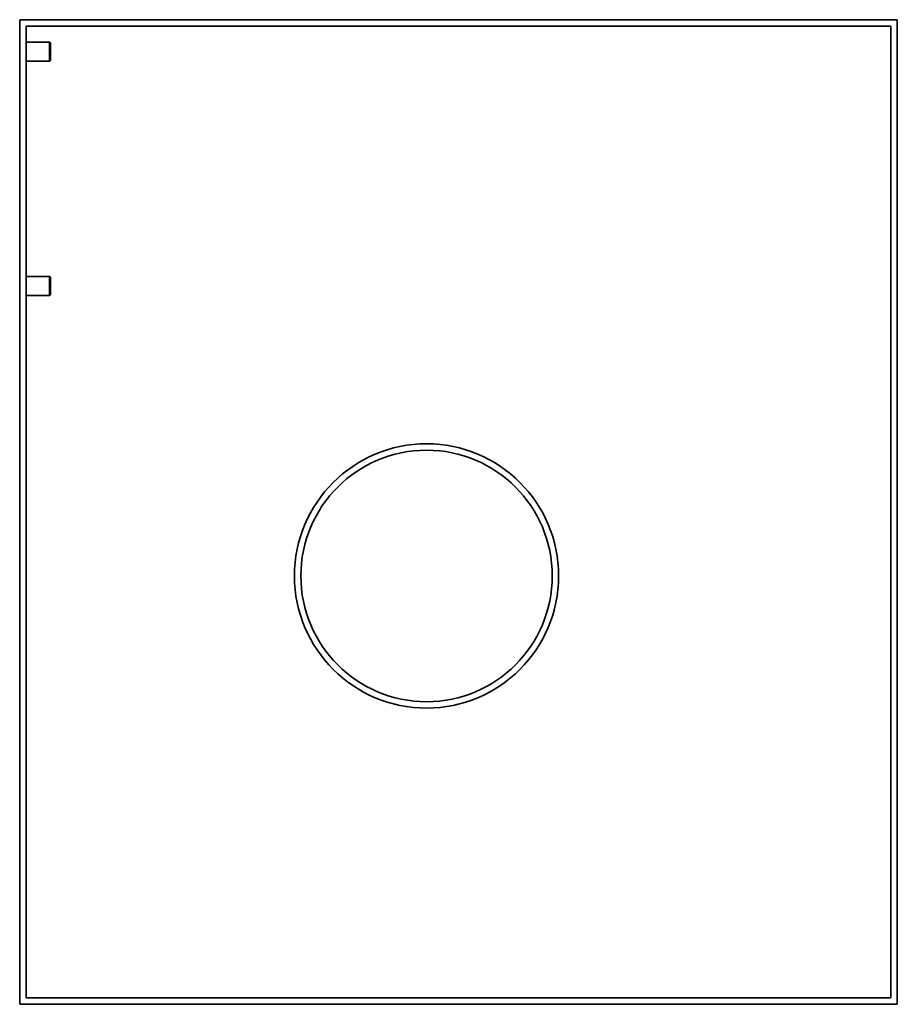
# Model space of a CAD drawing. Header units: millimetres. Extents: x 214 to 626, y 66 to 528.
import ezdxf

# ---------------------------------------------------------------- set-up
doc = ezdxf.new("R2010")
doc.units = ezdxf.units.MM
doc.header["$LTSCALE"] = 2
doc.layers.add('Krawędzie widoczne(ISO)', color=7, linetype='Continuous', lineweight=35, true_color=0x262659)

msp = doc.modelspace()

# ---------------------------------------------------------------- linework, layer by layer
at = {"layer": 'Krawędzie widoczne(ISO)'}
for p, q in [((214, 528), (214, 66)), ((626, 528), (214, 528)), ((626, 66), (626, 528)), ((217, 69), (217, 525)), ((217, 525), (623, 525)), ((623, 525), (623, 69)), ((217, 517.45), (228, 517.45)), ((228, 508.55), (228, 517.45)), ((228.5, 517.15), (228, 517.45)), ((228.5, 508.85), (228.5, 517.15)), ((217, 508.55), (228, 508.55)), ((228.5, 508.85), (228, 508.55)), ((217, 407.45), (228, 407.45)), ((228, 398.55), (228, 407.45)), ((228.5, 407.15), (228, 407.45)), ((228.5, 398.85), (228.5, 407.15)), ((217, 398.55), (228, 398.55)), ((228.5, 398.85), (228, 398.55)), ((214, 66), (626, 66)), ((623, 69), (217, 69))]:
    msp.add_line(p, q, dxfattribs=at)
for radius in [62, 59]:
    msp.add_circle((405, 267), radius, dxfattribs=at)

doc.saveas('drawing.dxf')
